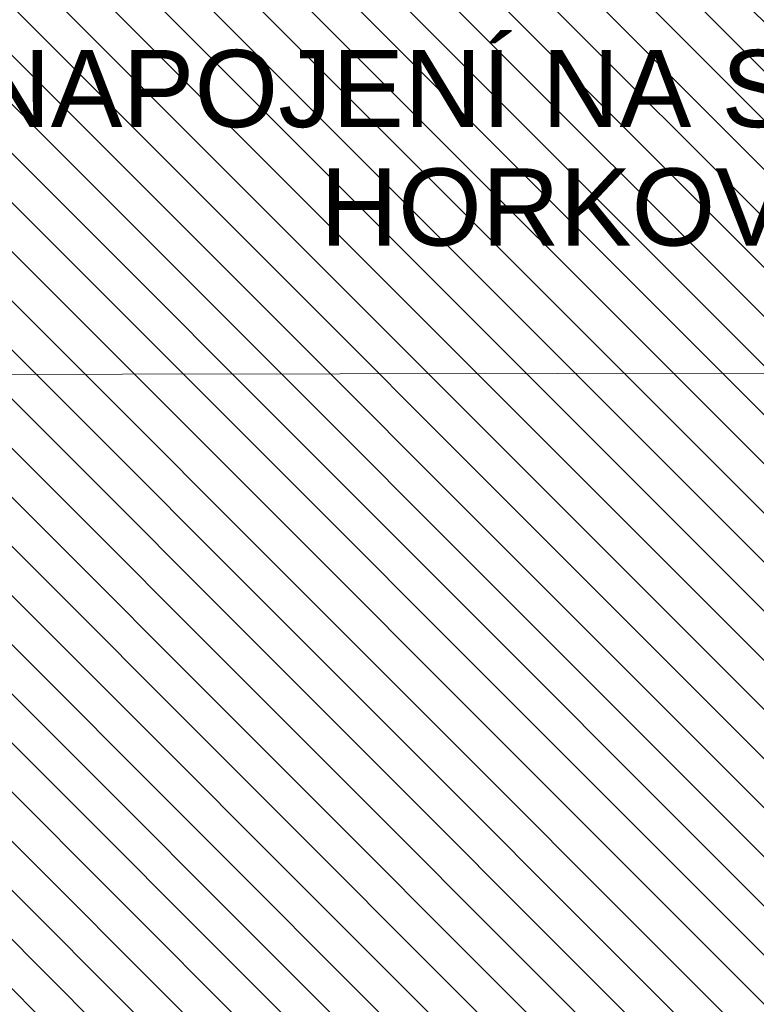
# Model space of a CAD drawing. Header units: millimetres. Extents: x -40276 to 214973, y -147941 to 35228.
# Tile 49 of 256: x -19417 to -17507, y 3677 to 6228. Entities that reach past the tile are written whole.
import ezdxf

# ---------------------------------------------------------------- set-up
doc = ezdxf.new("R2010")
doc.units = ezdxf.units.MM
doc.header["$MEASUREMENT"] = 0
for name, color, linetype in [('1._POHLED ZÁPADNÍ_2_0_plochy', 7, 'Continuous'), ('1._POHLED ZÁPADNÍ_2_Anotace - SP', 7, 'Continuous'), ('1._POHLED ZÁPADNÍ_2_BT_ortho', 7, 'Continuous')]:
    doc.layers.add(name, color=color, linetype=linetype)
doc.styles.add('GENEROVANÝ_STYL_1', font='txt')

msp = doc.modelspace()

# ---------------------------------------------------------------- hatches: boundary and pattern name
at = {"layer": '1._POHLED ZÁPADNÍ_2_0_plochy', "linetype": 'Continuous', "lineweight": 20, "true_color": 0xffaaaa}
h = msp.add_hatch(dxfattribs=at)
h.set_pattern_fill('Izolační_tvárnice_0002', color=21, style=0, pattern_type=2)
h.set_pattern_definition([(315, (-10360.18, 9405.31), (63.6396, 63.6396), [])])
h.paths.add_polyline_path([(-10906.3, 18690.2), (-10970.7, 9084.1), (-20311.4, 10009.9), (-20479.4, 269.7), (-242.3, 419.8), (-238.4, 17796)])

# ---------------------------------------------------------------- linework, layer by layer
at = {"layer": '1._POHLED ZÁPADNÍ_2_BT_ortho', "color": 142, "linetype": 'Continuous', "lineweight": 20, "true_color": 0x0080c0, "flags": 128}
msp.add_lwpolyline([(-20279.7, 5308), (-10686.2, 5323.4)], dxfattribs=at)

# ---------------------------------------------------------------- texts
at = {"layer": '1._POHLED ZÁPADNÍ_2_Anotace - SP', "color": 154, "linetype": 'Continuous', "lineweight": 13, "insert": (-17861.8, 5895.2), "char_height": 200, "attachment_point": 5, "line_spacing_factor": 0.920728, "style": 'GENEROVANÝ_STYL_1'}
msp.add_mtext('\\A1;{\\pqc;\\fArial|b0|i0|c238|p38;NAPOJENÍ NA STÁVAJÍCÍ\\P\\pqc;\\fArial|b0|i0|c238|p38; \\fArial|b0|i0|c238|p38;HORKOVOD\\fArial|b0|i0|c238|p38; }', dxfattribs=at)

doc.saveas('drawing.dxf')
